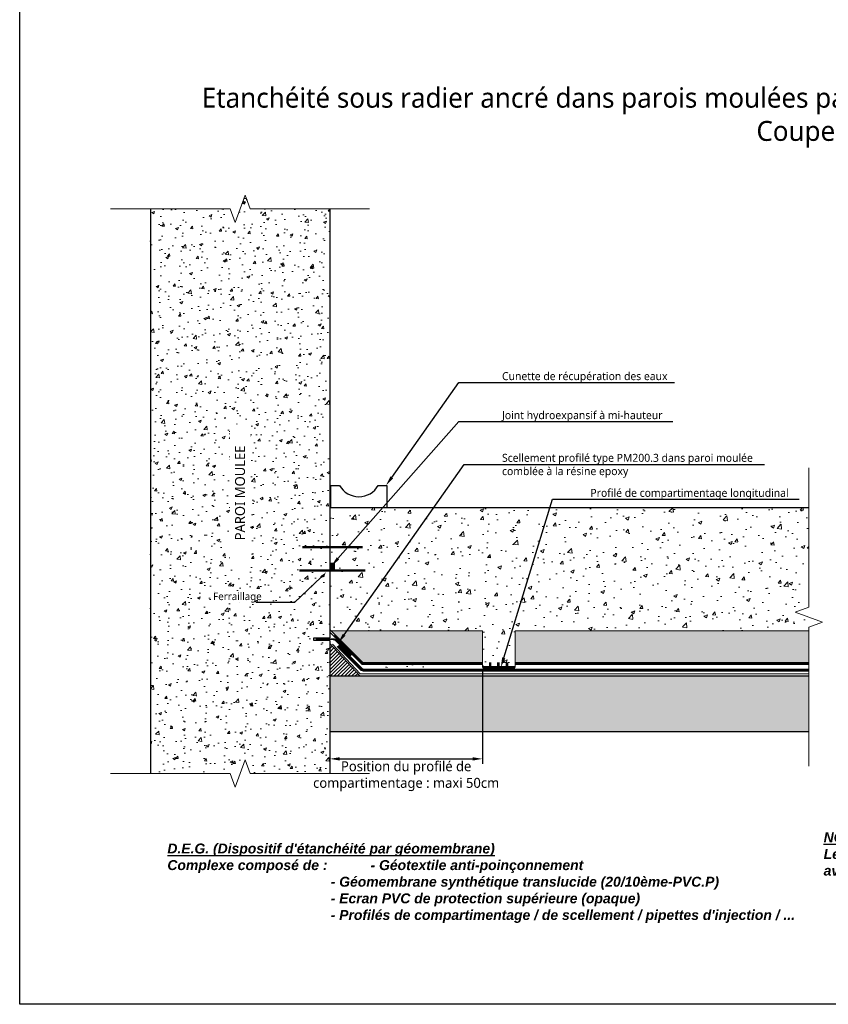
# Model space of a CAD drawing. Header units: millimetres. Extents: x -3314 to 21255525, y -15000 to 1735000.
# Tile 92 of 109: x 29046 to 29249, y 11660 to 11907. Entities that reach past the tile are written whole.
import ezdxf
from ezdxf import colors
from ezdxf.entities.mleader import LeaderData, LeaderLine
from ezdxf.math import Vec2, Vec3

# ---------------------------------------------------------------- set-up
doc = ezdxf.new("R2010")
doc.units = ezdxf.units.MM
for name, pattern in [('CACHE', [0.375, 0.25, -0.125]), ('CACHE2', [0.1875, 0.125, -0.0625]), ('CONTINU', [0]), ('TIRETPT', [1, 0.5, -0.25, 0, -0.25])]:
    doc.linetypes.add(name, pattern=pattern)
for name, color, linetype, lineweight in [('A-ANNO-NOTE', 7, 'Continuous', 25), ('Dessin_AXE', 8, 'Continuous', 5), ('Dessin_HACHURES', 253, 'Continuous', 9), ('Matériel_Joint Hydroexpansif', 140, 'CACHE', 0), ('Produit_Imperméabilisation', 219, 'Continuous', 0), ('SYSTEME_DEG_ Geomembrane SYNTHETIQUE', 1, 'Continuous', 9), ('SYSTEME_DEG_Protection inferieure', 3, 'Continuous', 5), ('SYSTEME_DEG_Protection superieure', 5, 'Continuous', 9)]:
    doc.layers.add(name, color=color, linetype=linetype, lineweight=lineweight)
for name, color, linetype in [('Dessin_CONTOURS BETON', 7, 'Continuous'), ('Dessin_COTATIONS', 7, 'Continuous'), ('Dessin_TEXTES', 7, 'CONTINU'), ('Matériel_Profilé de compartimentage', 7, 'Continuous'), ('Matériel_Profilé PM200', 40, 'Continuous')]:
    doc.layers.add(name, color=color, linetype=linetype)
doc.layers.add('GEN-_-FMULT', color=210, linetype='Continuous', plot=False)
doc.layers.add('Le_Hachure Générique', color=18, linetype='Continuous', lineweight=9, true_color=0x000000)
doc.styles.add('Arial', font='segoeui.ttf')
doc.styles.get("Standard").update_dxf_attribs({"font": 'segoeui.ttf'})
doc.styles.add('txt-moyen', font='segoeui.ttf')
doc.linetypes.add('ISOLATION', pattern='A,0.0001,-0.1,[134,ltypeshp.shx,S=0.1,R=0,X=-0.1,Y=0],-0.2,[134,ltypeshp.shx,S=0.1,R=180,X=0.1,Y=0],-0.1', length=0.4001)
doc.dimstyles.new('ISO-25', dxfattribs={"dimtxt": 2.5, "dimasz": 2.5, "dimexe": 1.25, "dimexo": 0.625, "dimtad": 1, "dimtxsty": 'Standard', "dimcen": 2.5, "dimadec": 0, "dimazin": 0, "dimtfac": 1, "dimtmove": 0, "dimatfit": 3, "dimfxl": 1, "dimarcsym": 0})

# ---------------------------------------------------------------- blocks, each defined once
blk = doc.blocks.new('*D24')
at = {"layer": 'Defpoints', "color": 0, "transparency": 16777216}
for p in [(29162.01, 11744.33), (29123.68, 11742.1), (29162.01, 11721.4)]:
    blk.add_point(p, dxfattribs=at)
at = {"layer": 'Dessin_COTATIONS', "color": 0, "lineweight": -2, "transparency": 16777216}
for p, q in [((29162.01, 11743.7), (29162.01, 11720.15)), ((29123.68, 11741.48), (29123.68, 11720.15)), ((29126.18, 11721.4), (29159.51, 11721.4))]:
    blk.add_line(p, q, dxfattribs=at)
at = {"layer": 'Dessin_COTATIONS', "color": 0, "transparency": 16777216}
for points in [[(29126.18, 11721.82), (29126.18, 11720.98), (29123.68, 11721.4)], [(29159.51, 11720.98), (29159.51, 11721.82), (29162.01, 11721.4)]]:
    blk.add_solid(points, dxfattribs=at)
at = {"layer": 'Dessin_COTATIONS', "color": 0, "transparency": 16777216, "insert": (29142.84, 11717.05), "char_height": 2.5, "attachment_point": 5}
blk.add_mtext('Position du profilé de \\Pcompartimentage : maxi 50cm', dxfattribs=at)

msp = doc.modelspace()

# ---------------------------------------------------------------- hatches: boundary and pattern name
at = {"layer": 'Dessin_HACHURES'}
h = msp.add_hatch(dxfattribs=at)
h.set_pattern_fill('AR-CONC', color=256, style=0)
h.set_pattern_definition([(50, (30714.783, 8663.134), (7.172602, -0.627521), [0.75, -8.25]), (355, (30714.783, 8663.134), (-1.387513, 7.521921), [0.6, -6.6]), (100.45144, (30715.381, 8663.082), (5.785088, 6.8944), [0.637402, -7.011421]), (46.1842, (30714.783, 8665.134), (10.672413, -1.655193), [1.125, -12.375]), (96.63564, (30715.673, 8664.996), (9.34662, 9.741186), [0.956103, -10.517138]), (351.18416, (30714.783, 8665.134), (9.34662, 9.741186), [0.9, -9.9]), (21, (30715.783, 8664.634), (5.969071, -4.026189), [0.75, -8.25]), (326, (30715.783, 8664.634), (2.433153, 7.2515), [0.6, -6.6]), (71.45144, (30716.281, 8664.299), (8.402224, 3.225312), [0.637402, -7.011421]), (37.5, (30714.7833, 8663.1343), (0.1215986, 3.3289385), [0, -6.52, 0, -6.7, 0, -6.625]), (7.5, (30714.7833, 8663.1343), (2.6306954, 3.944117), [0, -3.82, 0, -6.37, 0, -2.525]), (327.5, (30712.5533, 8663.1343), (5.3382244, -0.2255487), [0, -2.5, 0, -7.8, 0, -10.35]), (317.5, (30711.5533, 8663.1343), (5.8318617, 1.00105), [0, -3.25, 0, -5.18, 0, -7.35])])
edge = h.paths.add_edge_path(flags=17)
edge.add_ellipse((29145.1845, 11746.8093), major_axis=(-29.0288, 0), ratio=0.50325916, start_angle=6.330463, end_angle=24.530697)
edge.add_line((29123.6808, 11736.9956), (29123.6808, 11751.0558))
edge.add_line((29123.6808, 11751.0558), (29119.7212, 11751.0558))
edge.add_line((29119.7212, 11751.0558), (29119.7212, 11751.7924))
edge.add_line((29119.7212, 11751.7924), (29123.6808, 11751.7924))
edge.add_line((29123.6808, 11751.7924), (29123.6808, 11756.623))
edge.add_ellipse((29145.1845, 11746.8093), major_axis=(-29.0288, 0), ratio=0.50325916, start_angle=335.469303, end_angle=358.269365)
edge.add_line((29116.2079, 11747.6848), (29106.5657, 11740.4396))
edge.add_line((29106.5657, 11740.4396), (29116.8363, 11743.6643))
edge = h.paths.add_edge_path()
edge.add_line((29123.6808, 11859.3825), (29103.6808, 11859.3825))
edge.add_line((29103.6808, 11859.3825), (29102.4308, 11862.8168))
edge.add_line((29102.4308, 11862.8168), (29099.9308, 11855.9481))
edge.add_line((29099.9308, 11855.9481), (29098.6808, 11859.3825))
edge.add_line((29098.6808, 11859.3825), (29078.6808, 11859.3825))
edge.add_line((29078.6808, 11859.3825), (29078.6808, 11717.7568))
edge.add_line((29078.6808, 11717.7568), (29098.6808, 11717.7568))
edge.add_line((29098.6808, 11717.7568), (29099.9308, 11714.3224))
edge.add_line((29099.9308, 11714.3224), (29102.4308, 11721.1911))
edge.add_line((29102.4308, 11721.1911), (29103.6808, 11717.7568))
edge.add_line((29103.6808, 11717.7568), (29123.6808, 11717.7568))
edge.add_line((29123.6808, 11717.7568), (29123.6808, 11736.9956))
edge.add_ellipse((29145.1845, 11746.8093), major_axis=(-29.0288, 0), ratio=0.50325916, start_angle=6.330463, end_angle=24.530697, ccw=False)
edge.add_line((29116.8363, 11743.6643), (29106.5657, 11740.4396))
edge.add_line((29106.5657, 11740.4396), (29116.2079, 11747.6848))
edge.add_ellipse((29145.1845, 11746.8093), major_axis=(-29.0288, 0), ratio=0.50325916, start_angle=335.469303, end_angle=358.269365, ccw=False)
edge.add_line((29123.6808, 11756.623), (29123.6808, 11859.3825))
h = msp.add_hatch(dxfattribs=at)
h.set_pattern_fill('AR-CONC', color=256, scale=0.05)
h.set_pattern_definition([(50, (30302.2735, 3410.793), (9.1092334, -0.796954), [0.9525, -10.4775]), (355, (30302.274, 3410.793), (-1.762171, 9.552842), [0.762, -8.382029]), (100.45144, (30303.033, 3410.727), (7.347062, 8.755888), [0.8095, -8.904512]), (46.1842, (30302.274, 3413.333), (13.553952, -2.102116), [1.42875, -15.71625]), (96.63556, (30303.403, 3413.158), (11.870207, 12.371306), [1.214251, -13.35678]), (351.18415, (30302.274, 3413.333), (11.870207, 12.371306), [1.142998, -12.572987]), (21, (30303.5435, 3412.698), (7.5807196, -5.11326), [0.9525, -10.4775]), (326, (30303.544, 3412.698), (3.090101, 9.209398), [0.762, -8.382]), (71.45144, (30304.175, 3412.272), (10.670821, 4.096138), [0.8095, -8.904497]), (37.5, (30302.2735, 3410.7932), (0.1544302, 4.227752), [0, -8.2804, 0, -8.509, 0, -8.41375]), (7.5, (30302.2735, 3410.7932), (3.3409831, 5.0090287), [0, -4.8514, 0, -8.0899, 0, -3.20675]), (327.5, (30299.4414, 3410.7932), (6.7795298, -0.2864372), [0, -3.175, 0, -9.906, 0, -13.1445]), (317.5, (30298.1714, 3410.793), (7.406459, 1.2713246), [0, -4.1275, 0, -6.5786, 0, -9.3345])])
h.paths.add_polyline_path([(29149.7483, 11784.4026), (29127.9692, 11753.5257), (29161.0789, 11753.5257), (29162.006, 11753.5257), (29162.006, 11744.3251), (29170.1564, 11744.3251), (29170.1564, 11753.5257), (29243.8182, 11753.5257), (29243.8182, 11754.4661), (29247.2526, 11755.7161), (29240.3839, 11758.2161), (29243.8182, 11759.4661), (29243.8182, 11784.4026)])
h.paths.add_polyline_path([(29149.7483, 11784.4026), (29137.9955, 11784.4026), (29137.9955, 11784.3584), (29133.7896, 11784.3584), (29123.976, 11784.3584), (29123.6808, 11784.4026), (29123.6808, 11762.4753), (29124.8808, 11762.4753), (29124.8808, 11760.4753), (29123.6808, 11760.4753), (29123.6808, 11753.8652), (29124.02, 11753.5257), (29127.9692, 11753.5257)])
h = msp.add_hatch(dxfattribs=at)
h.set_pattern_fill('AR-CONC', color=256, scale=0.025)
h.set_pattern_definition([(50, (30302.2735, 3410.7932), (4.5546167, -0.3984771), [0.47625, -5.23875]), (355, (30302.2735, 3410.793), (-0.8810855, 4.7764211), [0.381, -4.1910146]), (100.451445, (30302.653, 3410.76), (3.6735312, 4.3779438), [0.4047502, -4.452256]), (46.1842, (30302.2735, 3412.063), (6.776976, -1.0510582), [0.714375, -7.858125]), (96.63556, (30302.838, 3411.9756), (5.9351034, 6.185653), [0.6071256, -6.67839]), (351.18415, (30302.2735, 3412.063), (5.9351034, 6.185653), [0.571499, -6.2864933]), (21, (30302.9085, 3411.7457), (3.7903598, -2.55663), [0.47625, -5.23875]), (326, (30302.9085, 3411.7457), (1.5450507, 4.6046992), [0.381, -4.191]), (71.451445, (30303.2244, 3411.5327), (5.3354105, 2.0480692), [0.4047502, -4.4522484]), (37.5, (30302.2735, 3410.7932), (0.07721508, 2.11387597), [0, -4.1402, 0, -4.2545, 0, -4.206875]), (7.5, (30302.2735, 3410.7932), (1.67049156, 2.5045144), [0, -2.4257, 0, -4.04495, 0, -1.603375]), (327.5, (30300.8575, 3410.7932), (3.38976488, -0.1432186), [0, -1.5875, 0, -4.953, 0, -6.57225]), (317.5, (30300.2225, 3410.7932), (3.7032295, 0.6356623), [0, -2.06375, 0, -3.2893, 0, -4.66725])])
h.paths.add_polyline_path([(29243.8182, 11753.5257), (29170.1564, 11753.5257), (29170.1564, 11745.5322), (29243.8182, 11745.5322)])
h.paths.add_polyline_path([(29162.006, 11753.5257), (29161.0789, 11753.5257), (29124.02, 11753.5257), (29132.0084, 11745.5322), (29162.006, 11745.5322)])
at = {"layer": 'Dessin_HACHURES', "linetype": 'Continuous'}
h = msp.add_hatch(dxfattribs=at)
h.set_pattern_fill('ANSI31', color=256, scale=5)
h.set_pattern_definition([(45, (30714.78326, 8401.01225), (-0.44194174, 0.44194174), [])])
h.paths.add_polyline_path([(29123.6808, 11750.3558), (29123.6808, 11742.1016), (29131.335, 11742.1016)])
at = {"layer": 'Dessin_HACHURES', "linetype": 'ByBlock'}
h = msp.add_hatch(dxfattribs=at)
h.set_pattern_fill('AR-CONC', color=256, scale=0.5)
h.set_pattern_definition([(50, (29666.487, 10350.9464), (3.586301, -0.3137607), [0.375, -4.125]), (355, (29666.487, 10350.9464), (-0.693757, 3.760961), [0.3, -3.3]), (100.45144, (29666.786, 10350.9203), (2.892544, 3.4472), [0.318701, -3.505711]), (46.1842, (29666.487, 10351.9464), (5.336207, -0.827596), [0.5625, -6.1875]), (96.63564, (29666.9317, 10351.8775), (4.67331, 4.870593), [0.478052, -5.258569]), (351.18416, (29666.487, 10351.9464), (4.67331, 4.870593), [0.45, -4.95]), (21, (29666.987, 10351.6964), (2.984535, -2.0130945), [0.375, -4.125]), (326, (29666.987, 10351.6964), (1.216577, 3.62575), [0.3, -3.3]), (71.45144, (29667.2357, 10351.5287), (4.201112, 1.612656), [0.318701, -3.505711]), (37.5, (29666.487, 10350.9464), (0.0607993, 1.6644693), [0, -3.26, 0, -3.35, 0, -3.3125]), (7.5, (29666.487, 10350.9464), (1.3153477, 1.9720586), [0, -1.91, 0, -3.185, 0, -1.2625]), (327.5, (29665.372, 10350.9464), (2.6691122, -0.1127744), [0, -1.25, 0, -3.9, 0, -5.175]), (317.5, (29664.872, 10350.9464), (2.915931, 0.500525), [0, -1.625, 0, -2.59, 0, -3.675])])
edge = h.paths.add_edge_path()
edge.add_line((29137.2771, 11744.3251), (29145.4276, 11744.3251))
edge.add_line((29145.4276, 11744.3251), (29145.4276, 11745.5322))
at = {"layer": 'Dessin_HACHURES'}
h = msp.add_hatch(dxfattribs=at)
h.set_pattern_fill('AR-CONC', color=256, scale=0.5, style=0)
h.set_pattern_definition([(50, (30714.7833, 8663.1343), (3.586301, -0.3137607), [0.375, -4.125]), (355, (30714.7833, 8663.1343), (-0.6937567, 3.7609607), [0.3, -3.3]), (100.45144, (30715.082, 8663.108), (2.8925442, 3.4472), [0.318701, -3.5057106]), (46.1842, (30714.7833, 8664.1343), (5.3362067, -0.8275964), [0.5625, -6.1875]), (96.63564, (30715.228, 8664.0653), (4.67331, 4.870593), [0.478052, -5.258569]), (351.18416, (30714.783, 8664.1343), (4.67331, 4.870593), [0.45, -4.95]), (21, (30715.2833, 8663.8843), (2.9845353, -2.0130945), [0.375, -4.125]), (326, (30715.2833, 8663.8843), (1.2165767, 3.6257502), [0.3, -3.3]), (71.45144, (30715.532, 8663.7165), (4.201112, 1.6126558), [0.318701, -3.5057106]), (37.5, (30714.7833, 8663.1343), (0.0607993, 1.66446927), [0, -3.26, 0, -3.35, 0, -3.3125]), (7.5, (30714.7833, 8663.1343), (1.3153477, 1.9720586), [0, -1.91, 0, -3.185, 0, -1.2625]), (327.5, (30713.6683, 8663.1343), (2.6691122, -0.11277436), [0, -1.25, 0, -3.9, 0, -5.175]), (317.5, (30713.1683, 8663.1343), (2.9159308, 0.5005249), [0, -1.625, 0, -2.59, 0, -3.675])])
h.paths.add_polyline_path([(29243.8182, 11742.1016), (29243.8182, 11728.2499), (29137.9144, 11728.2499, 0.20105617), (29144.7172, 11742.1016)])
h.paths.add_polyline_path([(29137.9144, 11728.2499), (29123.6808, 11728.2499), (29123.6808, 11742.1016), (29144.7172, 11742.1016, -0.20105617)])
at = {"layer": 'Matériel_Joint Hydroexpansif'}
h = msp.add_hatch(color=256, dxfattribs=at)
h.dxf.hatch_style = 1
h.paths.add_polyline_path([(29123.6808, 11768.4753), (29123.6808, 11770.4753), (29124.8808, 11770.4753), (29124.8808, 11768.4753)])

# ---------------------------------------------------------------- linework, layer by layer
at = {"layer": 'Dessin_AXE', "flags": 128}
for points in [[(29068.6808, 11859.3825), (29098.6808, 11859.3825), (29099.9308, 11855.9481), (29102.4308, 11862.8168), (29103.6808, 11859.3825), (29133.6808, 11859.3825)], [(29243.8182, 11794.4026), (29243.8182, 11759.4661), (29240.3839, 11758.2161), (29247.2526, 11755.7161), (29243.8182, 11754.4661), (29243.8182, 11719.5296)], [(29068.6808, 11717.7568), (29098.6808, 11717.7568), (29099.9308, 11714.3224), (29102.4308, 11721.1911), (29103.6808, 11717.7568), (29133.6808, 11717.7568)]]:
    msp.add_lwpolyline(points, dxfattribs=at)
at = {"layer": 'Dessin_CONTOURS BETON', "flags": 128}
for points in [[(29078.6808, 11859.3825), (29078.6808, 11717.7568)], [(29123.6808, 11859.3825), (29123.6808, 11751.7924)], [(29243.8182, 11784.4026), (29123.6808, 11784.4026)], [(29123.6808, 11751.0558), (29123.6808, 11751.0558), (29119.7212, 11751.0558), (29119.7212, 11751.0558), (29119.7212, 11751.7924), (29119.7212, 11751.7924), (29123.6808, 11751.7924), (29123.6808, 11751.7924)], [(29123.6808, 11751.0558), (29123.6808, 11717.7568)], [(29123.6808, 11750.3558), (29131.335, 11742.1016)], [(29243.8182, 11742.1016), (29123.6808, 11742.1016)], [(29123.6808, 11728.2499), (29243.8182, 11728.2499)]]:
    msp.add_lwpolyline(points, dxfattribs=at)
at = {"layer": 'Dessin_CONTOURS BETON'}
msp.add_lwpolyline([(29123.976, 11784.3584), (29123.976, 11789.9662), (29126.1293, 11789.9662, 0.57735027), (29135.8422, 11789.9662), (29137.9955, 11789.9662), (29137.9955, 11784.3584), (29133.7896, 11784.3584)], format="xyb", close=True, dxfattribs=at)
at = {"layer": 'Dessin_CONTOURS BETON', "linetype": 'CONTINU', "lineweight": 0}
for points in [[(29123.6808, 11753.5257), (29161.0789, 11753.5257), (29162.006, 11753.5257), (29162.006, 11744.3251)], [(29170.1564, 11744.3251), (29170.1564, 11753.5257), (29243.8182, 11753.5257)]]:
    msp.add_lwpolyline(points, dxfattribs=at)
at = {"layer": 'Le_Hachure Générique', "const_width": 0.5442}
for points in [[(29131.9006, 11774.5034), (29116.7633, 11774.5034)], [(29132.6159, 11768.6266), (29116.038, 11768.6266)]]:
    msp.add_lwpolyline(points, dxfattribs=at)
at = {"layer": 'Matériel_Joint Hydroexpansif', "linetype": 'Continuous'}
msp.add_lwpolyline([(29123.6808, 11768.4753), (29123.6808, 11770.4753), (29124.8808, 11770.4753), (29124.8808, 11768.4753)], close=True, dxfattribs=at)
at = {"layer": 'Matériel_Profilé de compartimentage', "linetype": 'CONTINU', "const_width": 0.6596, "flags": 128}
for points in [[(29163.9139, 11744.3251), (29163.9139, 11745.5846)], [(29165.9275, 11744.3251), (29165.9275, 11745.5846)], [(29168.1564, 11745.5846), (29168.1564, 11744.3251)], [(29170.1564, 11744.3251), (29162.006, 11744.3251)]]:
    msp.add_lwpolyline(points, dxfattribs=at)
at = {"layer": 'Matériel_Profilé PM200', "linetype": 'CONTINU', "ltscale": 2, "const_width": 0.5, "flags": 128}
msp.add_lwpolyline([(29120.1398, 11751.4241), (29124.438, 11751.4241, -0.18971112), (29125.297, 11751.0452), (29126.3341, 11750.0072), (29129.0625, 11747.2762), (29129.0625, 11747.2762)], format="xyb", dxfattribs=at)
at = {"layer": 'Produit_Imperméabilisation'}
msp.add_line((29147.0878, 11744.6758), (29147.0878, 11744.3305), dxfattribs=at)
at = {"layer": 'SYSTEME_DEG_ Geomembrane SYNTHETIQUE', "linetype": 'TIRETPT', "ltscale": 10, "flags": 128}
msp.add_lwpolyline([(29243.8182, 11743.6423, 0.5, 0.5, 0), (29132.6032, 11743.6423, 0.5, 0.5, 0), (29132.2688, 11743.6423, 0.5, 0.5, -0.19891237), (29131.5617, 11743.9352, 0.5, 0.5, 0), (29125.7536, 11749.7433, 0, 0, 0)], format="xyseb", dxfattribs=at)
at = {"layer": 'SYSTEME_DEG_ Geomembrane SYNTHETIQUE', "linetype": 'ByBlock', "ltscale": 0.1, "flags": 128}
for points in [[(29132.9544, 11743.3923), (29132.2688, 11743.3923, -0.19891237), (29131.3849, 11743.7584), (29125.5431, 11749.6002)], [(29132.4544, 11743.8923), (29132.2688, 11743.8923, -0.19891237), (29131.7385, 11744.112), (29125.9361, 11749.9143)]]:
    msp.add_lwpolyline(points, format="xyb", dxfattribs=at)
for points in [[(29243.8182, 11743.8923), (29132.2688, 11743.8923)], [(29243.8182, 11743.3923), (29132.2688, 11743.3923)]]:
    msp.add_lwpolyline(points, dxfattribs=at)
at = {"layer": 'SYSTEME_DEG_Protection inferieure', "linetype": 'ISOLATION'}
msp.add_line((29131.2965, 11742.6898), (29124.3862, 11750.1434), dxfattribs=at)
at = {"layer": 'SYSTEME_DEG_Protection inferieure', "linetype": 'ISOLATION', "flags": 128}
msp.add_lwpolyline([(29131.2965, 11742.6898), (29243.8182, 11742.6898)], dxfattribs=at)
at = {"layer": 'SYSTEME_DEG_Protection superieure', "linetype": 'CONTINU', "ltscale": 0.2, "flags": 128}
for points in [[(29123.6808, 11753.8652), (29132.0084, 11745.5322), (29162.006, 11745.5322)], [(29123.6808, 11753.1578), (29131.8012, 11745.0322), (29162.006, 11745.0322)]]:
    msp.add_lwpolyline(points, dxfattribs=at)
at = {"layer": 'SYSTEME_DEG_Protection superieure', "linetype": 'CACHE2', "ltscale": 10, "const_width": 0.5, "flags": 128}
msp.add_lwpolyline([(29124.7886, 11752.403), (29124.7886, 11752.403), (29131.9048, 11745.2822), (29162.006, 11745.2822)], dxfattribs=at)
at = {"layer": 'SYSTEME_DEG_Protection superieure', "linetype": 'CACHE2', "ltscale": 10, "flags": 128}
msp.add_lwpolyline([(29170.1564, 11745.2822, 0.5, 0.5, 0), (29243.8182, 11745.2822, 1.2, 1.2, 0)], format="xyseb", dxfattribs=at)
at = {"layer": 'SYSTEME_DEG_Protection superieure', "linetype": 'Continuous', "flags": 128}
for points in [[(29170.1564, 11745.5322), (29243.8182, 11745.5322)], [(29170.1564, 11745.0322), (29243.8182, 11745.0322)]]:
    msp.add_lwpolyline(points, dxfattribs=at)

# ---------------------------------------------------------------- texts
at = {"layer": 'Dessin_TEXTES', "color": 0, "insert": (29247.5718, 11702.9638), "char_height": 2.5, "width": 239.177851, "attachment_point": 1, "style": 'txt-moyen', "bg_fill": 2}
msp.add_mtext('{\\L\\fArial|b1|i1|c0|p34;NOTA }\\fArial|b1|i1|c0|p34;: \\PLes imperfections liées au raccordement de la paroi moulée seront systématiquement resurfacées\\Pavec un mortier de ragréage type R3', dxfattribs=at)
at = {"layer": 'Dessin_TEXTES', "insert": (29082.9411, 11700.1704), "char_height": 2.5, "width": 197.443165, "attachment_point": 1, "style": 'txt-moyen'}
msp.add_mtext("{\\fArial|b1|i1|c0|p34;\\LD.E.G. (Dispositif d'étanchéité par géomembrane)\\P\\lComplexe composé de :^I - Géotextile anti-poinçonnement\\P^I^I^I^I - Géomembrane synthétique translucide (20/10ème-PVC.P)\\P^I^I^I^I - Ecran PVC de protection supérieure (opaque)\\P^I^I^I^I - Profilés de compartimentage / de scellement / pipettes d'injection / ...}", dxfattribs=at)
at = {"layer": 'GEN-_-FMULT', "insert": (29248.7395, 11889.7321), "char_height": 5, "width": 406, "attachment_point": 2, "style": 'Arial'}
msp.add_mtext('Etanchéité sous radier ancré dans parois moulées partie courante sans imperméabilisation hors nappe\\PCoupe Type', dxfattribs=at)

# ---------------------------------------------------------------- dimensions: what is measured, and where the dimension line sits
at = {"layer": 'Dessin_COTATIONS'}
dim = msp.add_linear_dim(base=(29162.006, 11721.4013), p1=(29123.6808, 11742.1016), p2=(29162.006, 11744.3251), text='Position du profilé de \\Pcompartimentage : maxi 50cm', dimstyle='ISO-25', override={"dimtad": 2}, dxfattribs=at)
dim.commit()
dim.dimension.update_dxf_attribs({"geometry": '*D24', "text_midpoint": (29142.8434, 11721.4013), "dimtype": 160})

# ---------------------------------------------------------------- leaders
at = {"layer": 'A-ANNO-NOTE'}
ml = msp.add_multileader_mtext('Standard', dxfattribs=at)
ml.set_content('Ferraillage', color=256, style='txt-moyen')
ml.set_leader_properties(linetype='ByLayer', lineweight=-1)
ml.build(insert=Vec2(0, 0))
ml.multileader.update_dxf_attribs({"text_left_attachment_type": 6, "text_right_attachment_type": 6, "dogleg_length": 7.5, "arrow_head_size": 1.8928})
ctx = ml.context
ctx.base_point, ctx.char_height, ctx.arrow_head_size, ctx.landing_gap_size, ctx.plane_origin = Vec3(29093.2246, 11760.596), 1.873899, 1.8928, 1.5143, Vec3(29144.3601, 11826.6101)
ctx.left_attachment, ctx.right_attachment, ctx.text_align_type = 6, 6, 2
notes = []
notes.append((ctx, [(1, (1, 1, 0), (29114.8109, 11760.596), (-1, 0), 6.7002, [(0, [(29122.8603, 11768.262)], 0, [])])]))
ctx.mtext.insert, ctx.mtext.width, ctx.mtext.alignment, ctx.mtext.flow_direction = Vec3(29106.5964, 11763.0997), 1.362836, 3, 5
at = {"layer": 'Dessin_TEXTES'}
ml = msp.add_multileader_mtext('Standard', dxfattribs=at)
ml.set_content('Cunette de récupération des eaux', color=256, style='txt-moyen')
ml.set_leader_properties(linetype='ByLayer', lineweight=-1)
ml.build(insert=Vec2(0, 0))
ml.multileader.update_dxf_attribs({"text_left_attachment_type": 6, "text_right_attachment_type": 6, "dogleg_length": 7.5, "arrow_head_size": 2.5})
ctx = ml.context
ctx.base_point, ctx.char_height, ctx.arrow_head_size, ctx.plane_origin = Vec3(29164.8882, 11815.8408), 2, 2.5, Vec3(29137.522, 11820.0363)
ctx.left_attachment, ctx.right_attachment = 6, 6
notes.append((ctx, [(0, (1, 1, 0), (29156.0387, 11815.842), (1, 0), 8.8495, [(0, [(29137.7881, 11789.9662)], 0, [])])]))
ctx.mtext.insert, ctx.mtext.flow_direction = Vec3(29166.8882, 11818.396), 5
ml = msp.add_multileader_mtext('Standard', dxfattribs=at)
ml.set_content('Joint hydroexpansif à mi-hauteur', color=256, style='txt-moyen')
ml.set_leader_properties(linetype='ByLayer', lineweight=-1)
ml.build(insert=Vec2(0, 0))
ml.multileader.update_dxf_attribs({"text_left_attachment_type": 6, "text_right_attachment_type": 6, "dogleg_length": 7.5, "arrow_head_size": 2.5})
ctx = ml.context
ctx.base_point, ctx.char_height, ctx.arrow_head_size, ctx.plane_origin = Vec3(29164.8882, 11806.0256), 2, 2.5, Vec3(29137.522, 11810.2212)
ctx.left_attachment, ctx.right_attachment = 6, 6
notes.append((ctx, [(0, (1, 1, 0), (29156.0387, 11806.0276), (1, 0), 8.8495, [(0, [(29124.0799, 11769.7836)], 0, [])])]))
ctx.mtext.insert, ctx.mtext.flow_direction = Vec3(29166.8882, 11808.6136), 5
ml = msp.add_multileader_mtext('Standard', dxfattribs=at)
ml.set_content('Scellement profilé type PM200.3 dans paroi moulée\\Pcomblée à la résine epoxy', color=256, style='txt-moyen')
ml.set_leader_properties(linetype='ByLayer', lineweight=-1)
ml.build(insert=Vec2(0, 0))
ml.multileader.update_dxf_attribs({"text_left_attachment_type": 6, "text_right_attachment_type": 6, "dogleg_length": 7.5, "arrow_head_size": 2.5})
ctx = ml.context
ctx.base_point, ctx.char_height, ctx.arrow_head_size, ctx.plane_origin = Vec3(29164.8882, 11795.236), 2, 2.5, Vec3(29138.8715, 11799.4296)
ctx.left_attachment, ctx.right_attachment = 6, 6
notes.append((ctx, [(0, (1, 1, 0), (29157.3882, 11795.236), (1, 0), 7.5, [(0, [(29125.8294, 11750.492)], 0, [])])]))
ctx.mtext.insert, ctx.mtext.flow_direction = Vec3(29166.8882, 11797.9082), 5
ml = msp.add_multileader_mtext('Standard', dxfattribs=at)
ml.set_content('Profilé de compartimentage longitudinal', color=256, style='txt-moyen')
ml.set_leader_properties(linetype='ByLayer', lineweight=-1)
ml.build(insert=Vec2(0, 0))
ml.multileader.update_dxf_attribs({"text_left_attachment_type": 6, "text_right_attachment_type": 6, "dogleg_length": 7.5, "arrow_head_size": 2.5})
ctx = ml.context
ctx.base_point, ctx.char_height, ctx.arrow_head_size, ctx.plane_origin = Vec3(29187.0544, 11786.5293), 2, 2.5, Vec3(29161.0377, 11790.7249)
ctx.left_attachment, ctx.right_attachment = 6, 6
notes.append((ctx, [(0, (1, 1, 0), (29179.5544, 11786.5313), (1, 0), 7.5, [(0, [(29166.579, 11744.3541)], 0, [])])]))
ctx.mtext.insert, ctx.mtext.flow_direction = Vec3(29189.0544, 11789.1173), 5
for ctx, leaders in notes:
    for number, flags, end, landing, length, lines in leaders:
        leader = LeaderData()
        leader.index, (leader.has_last_leader_line, leader.has_dogleg_vector, leader.attachment_direction) = number, flags
        leader.last_leader_point, leader.dogleg_vector, leader.dogleg_length = Vec3(end), Vec3(landing), length
        for number, points, colour, breaks in lines:
            line = LeaderLine()
            line.index, line.vertices, line.color, line.breaks = number, Vec3.list(points), colors.encode_raw_color(colour), breaks
            leader.lines.append(line)
        ctx.leaders.append(leader)

# ---------------------------------------------------------------- next in the draw order: texts
at = {"layer": 'Dessin_TEXTES', "insert": (29101.1808, 11788.1012), "char_height": 2.5, "width": 31.956753, "attachment_point": 5, "rotation": 90, "style": 'txt-moyen', "bg_fill": 3, "box_fill_scale": 1.5, "bg_fill_color": 9, "bg_fill_true_color": 13158600, "bg_fill_transparency": 0}
msp.add_mtext('PAROI MOULEE', dxfattribs=at)

# ---------------------------------------------------------------- next in the draw order: linework, layer by layer
at = {"layer": 'Defpoints', "linetype": 'Continuous'}
msp.add_lwpolyline([(29045.8919, 11911.8392), (29445.8919, 11911.8392), (29445.8919, 11659.8392), (29045.8919, 11659.8392)], close=True, dxfattribs=at)

doc.saveas('drawing.dxf')
